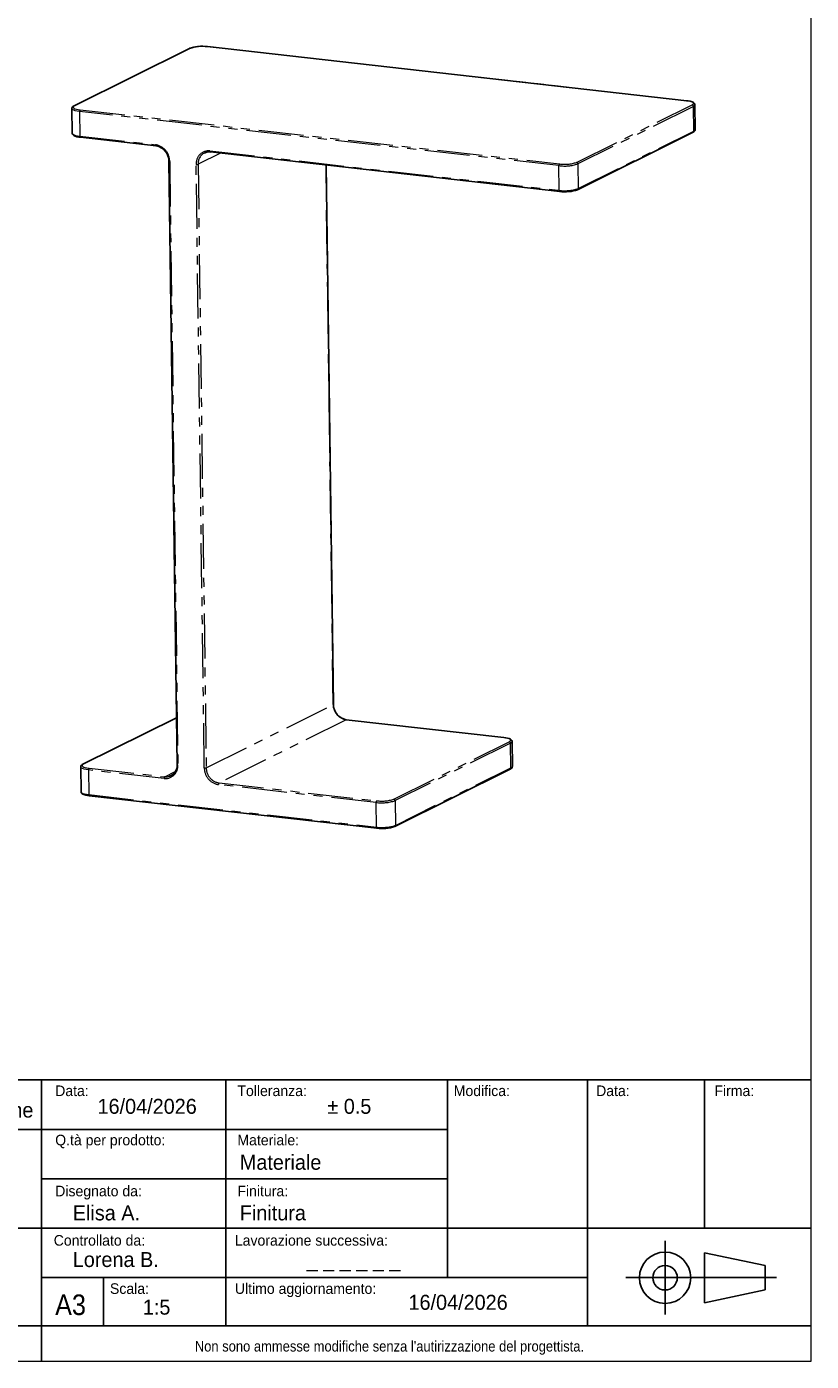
# Model space of a CAD drawing. Header units: millimetres. Extents: x 25 to 2075, y 25 to 1460.
# Tile 3 of 4: x 1521 to 2075, y 25 to 968. Entities that reach past the tile are written whole.
import ezdxf

# ---------------------------------------------------------------- set-up
doc = ezdxf.new("R2010")
doc.units = ezdxf.units.MM
doc.header["$LTSCALE"] = 5
doc.linetypes.add('PHANTOM', pattern=[12.7, 6.35, -1.27, 1.27, -1.27, 1.27, -1.27])
doc.layers.add('ANNOTAZIONI', color=8, linetype='Continuous')
doc.styles.add('SLDTEXTSTYLE1', font='GOTHIC.TTF', dxfattribs={"width": 0.913})
doc.styles.add('SLDTEXTSTYLE2', font='arial.ttf', dxfattribs={"width": 0.948})

msp = doc.modelspace()

# ---------------------------------------------------------------- linework, layer by layer
at = {"color": 7, "linetype": 'Continuous', "lineweight": 18}
for p, q in [((2075, 25), (2075, 1460)), ((25, 25), (2075, 25))]:
    msp.add_line(p, q, dxfattribs=at)
at = {"color": 7, "linetype": 'Continuous', "lineweight": 25}
for p, q in [((1635.65, 952.54), (1554.04, 911.95)), ((1986.97, 915.56), (1648.31, 953.77)), ((1552.5, 910.02), (1552.74, 892.57)), ((1993.01, 895.23), (1992.78, 912.67)), ((1558.55, 889.69), (1612.02, 883.65)), ((1909.87, 852.7), (1991.48, 893.29)), ((1650.34, 879.33), (1897.21, 851.48)), ((1621.08, 872.87), (1626.82, 446.49)), ((1621.08, 872.87), (1621.08, 872.85)), ((1737.3, 489.06), (1732.17, 870.1)), ((1626.37, 479.68), (1560.3, 446.81)), ((1857.76, 465.7), (1746.36, 478.27)), ((1863.8, 445.37), (1863.57, 462.81)), ((1558.76, 444.88), (1559, 427.44)), ((1780.66, 402.85), (1862.27, 443.44)), ((1564.8, 424.55), (1768, 401.62))]:
    msp.add_line(p, q, dxfattribs=at)
at = {"color": 8, "linetype": 'PHANTOM', "lineweight": 18}
for p, q in [((1636.08, 952.62), (1554.47, 912.03)), ((1986.84, 915.53), (1648.18, 953.74)), ((1896.63, 869.69), (1557.97, 907.9)), ((1557.97, 907.9), (1558.2, 890.45)), ((1558.41, 909.09), (1897.07, 870.88)), ((1909.17, 872.01), (1990.78, 912.6)), ((1991.69, 911.53), (1910.08, 870.94)), ((1991.92, 894.09), (1991.69, 911.53)), ((1558.2, 890.45), (1611.68, 884.42)), ((1910.31, 853.5), (1991.92, 894.09)), ((1657.48, 878.52), (1641.68, 870.67)), ((1650, 880.1), (1896.87, 852.25)), ((1621.62, 872.66), (1627.36, 446.28)), ((1646.08, 444.17), (1640.34, 870.54)), ((1641.68, 870.67), (1647.42, 444.29)), ((1737.19, 488.94), (1732.06, 870.11)), ((1896.87, 852.25), (1896.63, 869.69)), ((1910.08, 870.94), (1910.31, 853.5)), ((1647.42, 444.29), (1737.19, 488.94)), ((1626.37, 479.54), (1560.73, 446.89)), ((1746.24, 478.25), (1656.46, 433.6)), ((1857.64, 465.68), (1746.24, 478.25)), ((1779.97, 422.15), (1861.58, 462.74)), ((1862.48, 461.67), (1780.87, 421.08)), ((1862.72, 444.23), (1862.48, 461.67)), ((1564.67, 443.95), (1618.14, 437.92)), ((1781.11, 403.64), (1862.72, 444.23)), ((1617.7, 436.72), (1564.23, 442.76)), ((1564.23, 442.76), (1564.46, 425.31)), ((1618.14, 437.92), (1625.54, 441.6)), ((1564.46, 425.31), (1767.66, 402.39)), ((1767.43, 419.83), (1656.02, 432.4)), ((1656.46, 433.6), (1767.87, 421.03)), ((1767.66, 402.39), (1767.43, 419.83)), ((1780.87, 421.08), (1781.11, 403.64))]:
    msp.add_line(p, q, dxfattribs=at)
at = {"color": 7, "linetype": 'Continuous', "lineweight": 25, "flags": 128}
for points in [[(1648.31, 953.77), (1648.27, 953.77), (1648.18, 953.74)], [(1986.97, 915.56), (1986.93, 915.56), (1986.84, 915.53)], [(1992.76, 912.64), (1992.77, 912.72), (1992.59, 913.39), (1992.22, 913.89), (1991.65, 914.32), (1990.73, 914.75), (1989.5, 915.13), (1988.09, 915.41), (1986.97, 915.56)], [(1552.76, 892.66), (1552.74, 892.52), (1552.92, 891.86), (1553.3, 891.35), (1553.87, 890.92), (1554.78, 890.49), (1556.02, 890.12), (1557.42, 889.84), (1558.55, 889.69)], [(1647.07, 879), (1647.07, 879), (1646.14, 878.62)], [(1857.64, 465.68), (1857.73, 465.7), (1857.76, 465.7)], [(1863.55, 462.79), (1863.57, 462.87), (1863.39, 463.53), (1863.01, 464.03), (1862.44, 464.47), (1861.53, 464.9), (1860.29, 465.27), (1858.89, 465.55), (1857.76, 465.7)], [(1621.54, 438.27), (1621.54, 438.27), (1622.47, 438.66)], [(1559.02, 427.52), (1559, 427.38), (1559.18, 426.72), (1559.56, 426.22), (1560.13, 425.78), (1561.04, 425.35), (1562.28, 424.98), (1563.68, 424.7), (1564.8, 424.55)]]:
    msp.add_lwpolyline(points, dxfattribs=at)
at = {"color": 8, "linetype": 'PHANTOM', "lineweight": 18, "flags": 128}
for points in [[(1990.78, 912.6), (1991.43, 913.01), (1991.74, 913.44), (1991.7, 913.88), (1991.32, 914.3), (1990.61, 914.69), (1989.6, 915.03), (1988.33, 915.32), (1986.84, 915.53)], [(1557.97, 907.9), (1556.32, 908.14), (1554.9, 908.45), (1553.78, 908.83), (1553, 909.27), (1552.58, 909.73), (1552.5, 910.03)], [(1554.47, 912.03), (1553.83, 911.61), (1553.52, 911.18), (1553.55, 910.74), (1553.93, 910.32), (1554.64, 909.94), (1555.65, 909.59), (1556.92, 909.31), (1558.41, 909.09)], [(1552.74, 892.57), (1552.81, 892.29), (1553.23, 891.82), (1554.02, 891.39), (1555.14, 891.01), (1556.55, 890.69), (1558.2, 890.45)], [(1558.2, 890.45), (1558.22, 890.27), (1558.24, 890.1), (1558.29, 889.95), (1558.35, 889.83), (1558.42, 889.75), (1558.5, 889.7), (1558.55, 889.69)], [(1611.68, 884.42), (1611.69, 884.24), (1611.72, 884.07), (1611.76, 883.92), (1611.82, 883.8), (1611.89, 883.72), (1611.97, 883.66), (1612.02, 883.65)], [(1650, 880.1), (1650.01, 879.91), (1650.04, 879.74), (1650.08, 879.6), (1650.14, 879.48), (1650.21, 879.39), (1650.29, 879.34), (1650.34, 879.33)], [(1896.87, 852.25), (1896.88, 852.06), (1896.91, 851.89), (1896.95, 851.75), (1897.01, 851.63), (1897.08, 851.54), (1897.16, 851.49), (1897.21, 851.48)], [(1746.24, 478.25), (1746.32, 478.27), (1746.36, 478.27)], [(1861.58, 462.74), (1862.22, 463.16), (1862.53, 463.59), (1862.49, 464.02), (1862.11, 464.44), (1861.41, 464.83), (1860.4, 465.18), (1859.12, 465.46), (1857.64, 465.68)], [(1564.23, 442.76), (1562.58, 443), (1561.16, 443.31), (1560.04, 443.7), (1559.26, 444.13), (1558.83, 444.6), (1558.76, 444.89)], [(1560.73, 446.89), (1560.09, 446.47), (1559.78, 446.04), (1559.81, 445.61), (1560.19, 445.19), (1560.9, 444.8), (1561.91, 444.45), (1563.18, 444.17), (1564.67, 443.95)], [(1626.82, 446.49), (1626.82, 446.46), (1626.86, 446.42), (1626.94, 446.37), (1627.06, 446.33), (1627.2, 446.3), (1627.36, 446.28)], [(1618.14, 437.92), (1619.88, 437.91), (1621.54, 438.27)], [(1559, 427.44), (1559.07, 427.15), (1559.49, 426.69), (1560.28, 426.25), (1561.4, 425.87), (1562.81, 425.55), (1564.46, 425.31)], [(1564.46, 425.31), (1564.47, 425.13), (1564.5, 424.96), (1564.55, 424.81), (1564.61, 424.7), (1564.68, 424.61), (1564.76, 424.56), (1564.8, 424.55)], [(1767.66, 402.39), (1767.67, 402.21), (1767.7, 402.04), (1767.74, 401.89), (1767.8, 401.77), (1767.87, 401.68), (1767.95, 401.63), (1768, 401.62)]]:
    msp.add_lwpolyline(points, dxfattribs=at)
at = {"color": 7, "linetype": 'Continuous', "lineweight": 25}
for centre, radius, start, end in [((1644.49, 927.12), 26.92, 81.8532, 109.18348), ((1554.79, 909.8), 2.28, 109.21542, 173.73129), ((1990.74, 895.43), 2.27, 289.03399, 352.56135), ((1610.19, 872.92), 10.89, 359.71826, 80.33885), ((1649.46, 872.05), 7.33, 83.09955, 109.25967), ((1901.02, 878.12), 26.92, 261.8532, 289.18348), ((1748.19, 489), 10.89, 179.71826, 260.33885), ((1561.05, 444.66), 2.28, 109.21542, 173.73129), ((1618.7, 445.91), 8.13, 290.62913, 4.05927), ((1861.53, 445.58), 2.27, 289.03399, 352.56135), ((1771.82, 428.27), 26.92, 261.8532, 289.18348)]:
    msp.add_arc(centre, radius, start, end, dxfattribs=at)
at = {"color": 8, "linetype": 'PHANTOM', "lineweight": 18}
for centre, radius, start, end in [((1635.99, 951.85), 0.77, 83.12109, 116.22289), ((1644.51, 927.6), 26.4, 82.00173, 108.61753), ((1554.38, 911.26), 0.77, 83.12135, 116.19236), ((1559.38, 908.05), 1.42, 133.16437, 186.36445), ((1990.61, 911.53), 1.08, 359.95058, 80.47359), ((1991.36, 912.94), 1.45, 283.27208, 348.82969), ((1991.08, 894.04), 0.849, 298.23882, 3.17791), ((1991.6, 895.48), 1.43, 283.07876, 349.65205), ((1609.71, 872.67), 11.92, 359.95058, 80.47359), ((1649.19, 871.26), 8.88, 84.75344, 184.61115), ((1650.16, 871.14), 8.49, 118.23882, 183.17791), ((1621.56, 873.32), 0.667, 224.40578, 275.81646), ((1640.75, 873.45), 2.93, 262.00173, 288.61753), ((1898.05, 869.85), 1.42, 133.16437, 186.36445), ((1900.71, 898.74), 29.33, 262.00173, 288.61753), ((1900.75, 897.03), 26.4, 262.00173, 288.61753), ((1909, 870.94), 1.08, 359.95058, 80.47359), ((1900.95, 881.29), 29.33, 262.00173, 288.61753), ((1909.47, 853.45), 0.849, 298.20786, 3.17882), ((1737.16, 489.08), 0.143, 283.07876, 349.65205), ((1748.03, 488.93), 10.84, 179.95058, 260.47359), ((1861.4, 461.68), 1.08, 359.95058, 80.47359), ((1862.15, 463.08), 1.45, 283.27208, 348.82969), ((1560.64, 446.12), 0.77, 83.12135, 116.19236), ((1565.64, 442.92), 1.42, 133.16437, 186.36445), ((1618.51, 445.56), 8.88, 264.75344, 4.61115), ((1646.49, 447.07), 2.93, 262.00173, 288.61753), ((1658, 444.16), 11.92, 179.95058, 260.47359), ((1658.26, 444.28), 10.84, 179.95058, 260.47359), ((1861.87, 444.18), 0.849, 298.23882, 3.17791), ((1862.39, 445.63), 1.43, 283.07876, 349.65205), ((1619.11, 436.88), 1.42, 133.16437, 186.36445), ((1657.44, 432.56), 1.42, 133.16437, 186.36445), ((1768.84, 419.99), 1.42, 133.16437, 186.36445), ((1771.51, 448.88), 29.33, 262.00173, 288.61753), ((1771.54, 447.17), 26.4, 262.00173, 288.61753), ((1779.79, 421.08), 1.08, 359.95058, 80.47359), ((1771.74, 431.44), 29.33, 262.00173, 288.61753), ((1780.26, 403.59), 0.849, 298.20093, 3.17902)]:
    msp.add_arc(centre, radius, start, end, dxfattribs=at)
at = {"layer": 'ANNOTAZIONI'}
for p, q in [((1139.01, 223.75), (2075, 223.75)), ((1531.12, 223.75), (1531.12, 25)), ((1661.28, 50), (1661.28, 223.75)), ((1817.85, 223.75), (1817.85, 84.17)), ((1916.95, 50), (1916.95, 223.75)), ((1999.45, 223.75), (1999.45, 118.98)), ((1139.01, 188.83), (1817.85, 188.83)), ((1531.12, 153.91), (1817.85, 153.91)), ((1531.12, 118.98), (1139.01, 118.98)), ((1531.12, 118.98), (2075, 118.98)), ((1971.63, 110.18), (1971.63, 58.16)), ((1999.45, 101.75), (1999.45, 66.31)), ((2042.41, 92.67), (1999.45, 101.75)), ((2042.41, 75.4), (2042.41, 92.67)), ((1531.12, 84.17), (1916.95, 84.17)), ((1574.75, 84.17), (1574.75, 50)), ((2050.5, 84.15), (1943.9, 84.15)), ((1999.45, 66.31), (2042.41, 75.4)), ((1139, 50), (2075, 50))]:
    msp.add_line(p, q, dxfattribs=at)
for radius in [18.14, 8.64]:
    msp.add_circle((1971.63, 84.03), radius, dxfattribs=at)

# ---------------------------------------------------------------- texts
at = {"layer": 'ANNOTAZIONI', "attachment_point": 1}
for s, insert, char_height, style in [('Data:', (1540.7, 219.87), 7.5, 'SLDTEXTSTYLE2'), ('Tolleranza:', (1669.45, 219.87), 7.5, 'SLDTEXTSTYLE2'), ('Modifica:', (1822.33, 219.87), 7.5, 'SLDTEXTSTYLE2'), ('Data:', (1922.93, 219.87), 7.5, 'SLDTEXTSTYLE2'), ('Firma:', (2006.51, 219.87), 7.5, 'SLDTEXTSTYLE2'), ('Marialaura Rossiello Irvine', (1360.21, 207.77), 10.5833, 'SLDTEXTSTYLE2'), ('16/04/2026', (1570.62, 210.42), 10.583, 'SLDTEXTSTYLE2'), ('± 0.5', (1733.05, 210.42), 10.583, 'SLDTEXTSTYLE2'), ('Q.tà per prodotto:', (1540.7, 185.07), 7.5, 'SLDTEXTSTYLE2'), ('Materiale:', (1669.45, 185.07), 7.5, 'SLDTEXTSTYLE2'), ('Materiale', (1671.16, 170.9), 10.583, 'SLDTEXTSTYLE2'), ('Disegnato da:', (1540.7, 149.05), 7.5, 'SLDTEXTSTYLE2'), ('Finitura:', (1669.45, 149.05), 7.5, 'SLDTEXTSTYLE2'), ('Elisa A.', (1553.13, 135.14), 10.583, 'SLDTEXTSTYLE2'), ('Finitura', (1671.16, 135.14), 10.583, 'SLDTEXTSTYLE2'), ('Controllato da:', (1539.67, 114.19), 7.5, 'SLDTEXTSTYLE2'), ('Lavorazione successiva:', (1667.66, 114.19), 7.5, 'SLDTEXTSTYLE2'), ('Lorena B.', (1553.13, 102.19), 10.583, 'SLDTEXTSTYLE2'), ('_ _ _ _ _ _', (1718.39, 102.19), 10.5833, 'SLDTEXTSTYLE2'), ('Scala:', (1579.41, 80.13), 7.5, 'SLDTEXTSTYLE2'), ('Ultimo aggiornamento:', (1667.66, 80.13), 7.5, 'SLDTEXTSTYLE2'), ('A3', (1540.7, 72.21), 14.552, 'SLDTEXTSTYLE1'), ('1:5', (1602.61, 68.55), 10.583, 'SLDTEXTSTYLE2'), ('16/04/2026', (1790.34, 71.97), 10.583, 'SLDTEXTSTYLE2'), ("Non sono ammesse modifiche senza l'autirizzazione del progettista.", (1639.37, 39.41), 7.5, 'SLDTEXTSTYLE1')]:
    msp.add_mtext(s, dxfattribs=dict(at, insert=insert, char_height=char_height, style=style))

doc.saveas('drawing.dxf')
